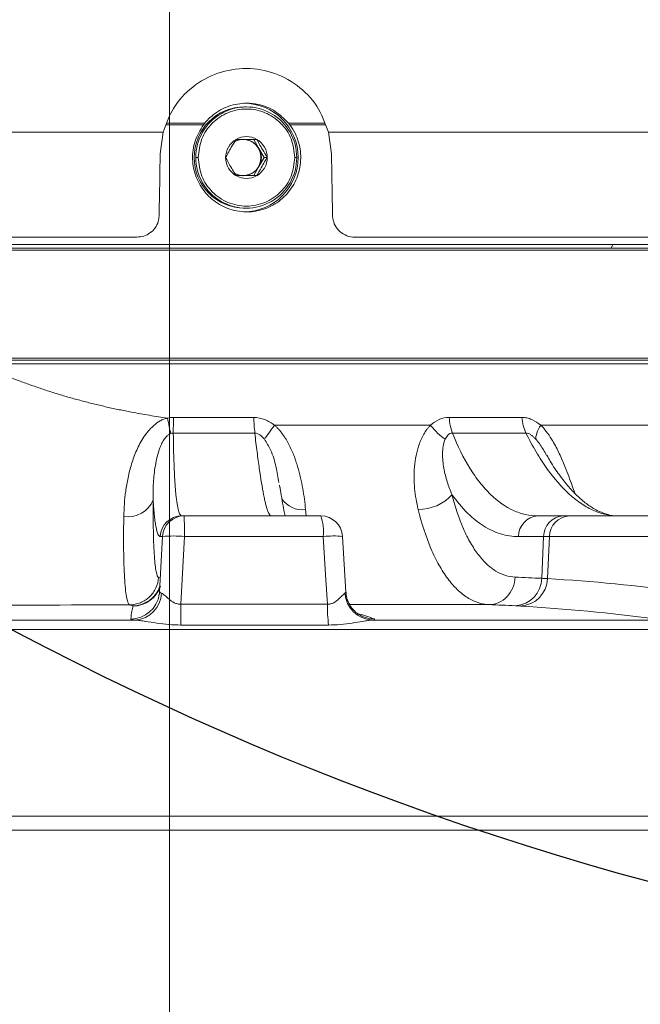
# Model space of a CAD drawing. Header units: millimetres. Extents: x 0 to 16820, y 0 to 11880.
# Tile 11 of 120: x 2525 to 2611, y 6719 to 6855. Entities that reach past the tile are written whole.
import ezdxf

# ---------------------------------------------------------------- set-up
doc = ezdxf.new("R2010")
doc.units = ezdxf.units.MM
doc.header["$LTSCALE"] = 20
doc.linetypes.add('CENTERX2', pattern=[20.32, 12.7, -2.54, 2.54, -2.54])
doc.styles.add('SLDTEXTSTYLE0', font='TXT', dxfattribs={"width": 0.605})
doc.dimstyles.new('SLDDIMSTYLE0', dxfattribs={"dimtxt": 140, "dimasz": 100, "dimexe": 0, "dimexo": 0.0625, "dimgap": 35, "dimtad": 1, "dimtoh": 1, "dimdec": 0, "dimrnd": 1e-09, "dimzin": 12, "dimdsep": 46, "dimtxsty": 'SLDTEXTSTYLE0', "dimsah": 1, "dimcen": 0.09, "dimadec": 0, "dimazin": 0, "dimtfac": 1, "dimtofl": 0, "dimtmove": 0, "dimatfit": 3, "dimfxl": 0, "dimfrac": 2, "dimtolj": 1, "dimtzin": 12, "dimarcsym": 0})
doc.dimstyles.new('SLDDIMSTYLE1', dxfattribs={"dimtxt": 140, "dimasz": 100, "dimexe": 0, "dimexo": 0.0625, "dimgap": 35, "dimtad": 1, "dimtoh": 1, "dimdec": 1, "dimrnd": 1e-09, "dimzin": 12, "dimdsep": 46, "dimtxsty": 'SLDTEXTSTYLE0', "dimsah": 1, "dimcen": 0.09, "dimadec": 0, "dimazin": 0, "dimtfac": 1, "dimtofl": 0, "dimtmove": 0, "dimatfit": 3, "dimfxl": 0, "dimfrac": 2, "dimtolj": 1, "dimtzin": 12, "dimarcsym": 0})

# ---------------------------------------------------------------- blocks, each defined once
blk = doc.blocks.new('*D7')
at = {"color": 7, "linetype": 'Continuous', "lineweight": 0}
for p, q in [((4596.6, 7139.47), (4596.6, 4493.51)), ((2545.78, 6319.22), (2545.78, 4493.51)), ((4596.6, 4523.51), (2545.78, 4523.51))]:
    blk.add_line(p, q, dxfattribs=at)
for points in [[(2545.78, 4523.51), (2645.78, 4508.51), (2645.78, 4538.51)], [(4596.6, 4523.51), (4496.6, 4538.51), (4496.6, 4508.51)]]:
    blk.add_solid(points, dxfattribs=at)
at = {"color": 7, "linetype": 'Continuous', "lineweight": 0, "insert": (3357.32, 4703.98), "char_height": 140, "attachment_point": 1, "style": 'SLDTEXTSTYLE0'}
blk.add_mtext('2051', dxfattribs=at)
blk = doc.blocks.new('*D8')
at = {"color": 7, "linetype": 'Continuous', "lineweight": 0}
for p, q in [((3138.67, 7139.47), (3138.67, 4774.47)), ((2545.78, 6319.22), (2545.78, 4774.47)), ((3138.67, 4804.47), (2545.78, 4804.47))]:
    blk.add_line(p, q, dxfattribs=at)
for points in [[(2545.78, 4804.47), (2645.78, 4789.47), (2645.78, 4819.47)], [(3138.67, 4804.47), (3038.67, 4819.47), (3038.67, 4789.47)]]:
    blk.add_solid(points, dxfattribs=at)
at = {"color": 7, "linetype": 'Continuous', "lineweight": 0, "insert": (2681.89, 4984.94), "char_height": 140, "attachment_point": 1, "style": 'SLDTEXTSTYLE0'}
blk.add_mtext('593', dxfattribs=at)
blk = doc.blocks.new('*D9')
at = {"color": 7, "linetype": 'Continuous', "lineweight": 0}
for p, q in [((844.96, 7139.47), (844.96, 4493.51)), ((2545.78, 6319.22), (2545.78, 4493.51)), ((844.96, 4523.51), (2545.78, 4523.51))]:
    blk.add_line(p, q, dxfattribs=at)
for points in [[(844.96, 4523.51), (944.96, 4508.51), (944.96, 4538.51)], [(2545.78, 4523.51), (2445.78, 4538.51), (2445.78, 4508.51)]]:
    blk.add_solid(points, dxfattribs=at)
at = {"color": 7, "linetype": 'Continuous', "lineweight": 0, "insert": (1481.5, 4703.98), "char_height": 140, "attachment_point": 1, "style": 'SLDTEXTSTYLE0'}
blk.add_mtext('1701', dxfattribs=at)
blk = doc.blocks.new('*D10')
at = {"color": 7, "linetype": 'Continuous', "lineweight": 0}
for p, q in [((1517.78, 7139.47), (1517.78, 4774.47)), ((2545.78, 6319.22), (2545.78, 4774.47)), ((1517.78, 4804.47), (2545.78, 4804.47))]:
    blk.add_line(p, q, dxfattribs=at)
for points in [[(1517.78, 4804.47), (1617.78, 4789.47), (1617.78, 4819.47)], [(2545.78, 4804.47), (2445.78, 4819.47), (2445.78, 4789.47)]]:
    blk.add_solid(points, dxfattribs=at)
at = {"color": 7, "linetype": 'Continuous', "lineweight": 0, "insert": (1817.9, 4984.94), "char_height": 140, "attachment_point": 1, "style": 'SLDTEXTSTYLE0'}
blk.add_mtext('1028', dxfattribs=at)

msp = doc.modelspace()

# ---------------------------------------------------------------- linework, layer by layer
at = {"color": 7, "linetype": 'CENTERX2', "lineweight": 0}
msp.add_line((2545.78, 6893.17), (2545.78, 5823.01), dxfattribs=at)
at = {"color": 7, "linetype": 'Continuous', "lineweight": 0}
for p, q in [((2556.39, 6842.97), (2556.15, 6842.97)), ((2545.31, 6840.47), (2550.47, 6840.47)), ((2550.64, 6840.72), (2545.42, 6840.72)), ((2550.64, 6840.72), (2550.47, 6840.47)), ((2567.21, 6840.72), (2562.21, 6840.72)), ((2562.42, 6840.47), (2562.21, 6840.72)), ((2562.42, 6840.47), (2567.33, 6840.47)), ((2402.8, 6839.47), (2544.91, 6839.47)), ((2544.91, 6839.47), (2544.49, 6836.47)), ((2567.75, 6839.47), (2688.78, 6839.47)), ((2568.17, 6836.47), (2567.75, 6839.47)), ((2557.42, 6838.47), (2558.14, 6837.22)), ((2558.86, 6835.97), (2558.14, 6837.22)), ((2558.14, 6834.72), (2557.42, 6833.47)), ((2558.14, 6834.72), (2558.86, 6835.97)), ((2559.29, 6835.97), (2558.86, 6835.97)), ((2556.15, 6828.97), (2556.39, 6828.97)), ((2541.27, 6824.97), (2408.2, 6824.97)), ((2423.28, 6823.97), (2607.03, 6823.97)), ((2684.04, 6824.97), (2571.39, 6824.97)), ((2607.03, 6823.97), (2668.28, 6823.97)), ((2423.28, 6823.17), (2668.28, 6823.17)), ((2423.58, 6823.47), (2667.98, 6823.47)), ((2423.28, 6808.27), (2668.28, 6808.27)), ((2439.96, 6807.97), (2667.98, 6807.97)), ((2518.72, 6807.47), (2641.31, 6807.47)), ((2561.02, 6790.41), (2560.97, 6790.73)), ((2547.81, 6786.47), (2547.48, 6786.47)), ((2566.7, 6786.47), (2547.81, 6786.47)), ((2600.17, 6786.47), (2596.68, 6786.47)), ((2601.04, 6786.47), (2600.17, 6786.47)), ((2619.65, 6786.47), (2601.04, 6786.47)), ((2570.14, 6775.96), (2569.69, 6783.64)), ((2544.41, 6776.02), (2544.38, 6775.65)), ((2573.78, 6772.09), (2614.62, 6772.09))]:
    msp.add_line(p, q, dxfattribs=at)
at = {"color": 8, "linetype": 'Continuous', "lineweight": 0}
for p, q in [((2549.74, 6835.97), (2549.42, 6835.97)), ((2563.36, 6835.97), (2563.09, 6835.97)), ((2607.03, 6823.97), (2606.78, 6823.47)), ((2564.58, 6787.36), (2564.67, 6786.47)), ((2544.49, 6783.62), (2544.81, 6783.62)), ((2547.34, 6774.28), (2547.84, 6783.62)), ((2547.84, 6783.62), (2567.03, 6783.62)), ((2593.99, 6783.62), (2597.47, 6783.62)), ((2597.2, 6777.85), (2597.47, 6783.62)), ((2597.47, 6783.62), (2598.27, 6783.62)), ((2597.99, 6777.81), (2598.27, 6783.62)), ((2598.27, 6783.62), (2616.88, 6783.62)), ((2544.27, 6777.98), (2544.51, 6777.9)), ((2547.34, 6774.28), (2567.59, 6774.28)), ((2481.59, 6772.09), (2541.06, 6772.09)), ((2567.76, 6771.4), (2547.35, 6771.4)), ((2732.05, 6770.77), (2480.81, 6770.77)), ((2490.31, 6745.01), (2743.62, 6745.01)), ((2744.21, 6743.05), (2490.14, 6743.05))]:
    msp.add_line(p, q, dxfattribs=at)
at = {"color": 8, "linetype": 'Continuous', "lineweight": 0, "flags": 128}
for points in [[(2546.33, 6800.06), (2546.32, 6799.76), (2546.32, 6799.46), (2546.32, 6799.17), (2546.32, 6798.89), (2546.31, 6798.62), (2546.31, 6798.37), (2546.31, 6798.13), (2546.31, 6797.9)], [(2567.03, 6783.62), (2567.39, 6777.64), (2567.59, 6774.28)], [(2572.6, 6772.51), (2573.3, 6772.31), (2574.05, 6772.24)]]:
    msp.add_lwpolyline(points, dxfattribs=at)
at = {"color": 7, "linetype": 'Continuous', "lineweight": 0, "flags": 128}
msp.add_lwpolyline([(2544.81, 6783.62), (2544.45, 6776.81), (2544.41, 6776.02)], dxfattribs=at)
at = {"color": 7, "linetype": 'Continuous', "lineweight": 30}
for centre, radius, start, end in [((2720.78, 7139.47), 1875.82, 300, 180), ((2720.78, 7139.47), 417.89, 212.4693, 92.4693), ((3170.78, 6360.04), 975.82, 145.3311, 300)]:
    msp.add_arc(centre, radius, start, end, dxfattribs=at)
at = {"color": 7, "linetype": 'Continuous', "lineweight": 0}
for centre, radius, start, end in [((2556.17, 6835.98), 6.99, 90.1256, 180.0929), ((2556.39, 6835.99), 6.97, 359.8364, 180.1636), ((2556.05, 6835.97), 7.5, 270.1661, 89.8339), ((2556.42, 6835.99), 2.87, 59.8931, 120.1069), ((2556.43, 6835.97), 2.89, 120.148, 180.041), ((2555.98, 6835.98), 2.48, 90.0076, 120.169), ((2555.92, 6835.97), 2.5, 359.891, 89.8906), ((2555.98, 6835.98), 2.49, 29.852, 89.9586), ((2556.4, 6835.97), 2.89, 359.959, 59.852), ((2555.96, 6835.97), 2.51, 330.1066, 29.8934), ((2556.17, 6835.95), 6.98, 179.8748, 269.9067), ((2556.39, 6835.95), 6.97, 179.8364, 0.1636), ((2556.43, 6835.96), 2.89, 179.959, 239.852), ((2555.92, 6835.96), 2.5, 270.1094, 0.109), ((2555.98, 6835.95), 2.49, 270.0414, 330.148), ((2556.4, 6835.96), 2.89, 300.148, 0.041), ((2555.98, 6835.95), 2.48, 239.5109, 269.9908), ((2556.42, 6835.95), 2.87, 239.8931, 300.1069), ((2547.81, 6783.47), 3, 90.0003, 177.0003), ((2566.7, 6783.47), 3, 3.3596, 90)]:
    msp.add_arc(centre, radius, start, end, dxfattribs=at)
at = {"color": 8, "linetype": 'Continuous', "lineweight": 0}
for centre, radius, start, end in [((2580.39, 6800.49), 22.96, 181.0719, 186.4814), ((2591.83, 6800.45), 7.41, 182.9599, 200.071), ((2600.58, 6800.49), 6.12, 183.9238, 204.9344), ((2540.07, 6790.07), 3.72, 260.7594, 337.9528), ((2564.11, 6790.7), 3.38, 213.4854, 277.976), ((2580.23, 6793.55), 6.18, 269.1438, 317.9164), ((2547.48, 6783.47), 3, 90.0498, 177.057), ((2483.04, 6784.31), 64.8, 359.3931, 1.9071), ((2560.5, 6784.3), 6.56, 354.0886, 19.2753), ((2596.83, 6783.63), 2.84, 93.0081, 180.1025), ((2600.31, 6783.63), 2.84, 93.0081, 180.1025), ((2601.15, 6783.59), 2.88, 92.1493, 179.2826), ((2546.33, 6769.36), 14.34, 83.9402, 96.0598), ((2568.45, 6771.25), 12.45, 84.2411, 96.5114), ((2593.37, 6777.89), 3.83, 273.1815, 359.4403), ((2594.11, 6777.9), 3.88, 272.2396, 358.6946), ((2540.68, 6778.06), 4, 270.1564, 341.0167), ((2540.73, 6778.02), 4, 270.0346, 342.0349), ((2540.42, 6776.23), 4, 270.0272, 351.5682), ((2540.78, 6775.98), 3.9, 274.0769, 357.442), ((2573.97, 6776.05), 3.96, 183.5287, 267.3034), ((2877.06, 6774.2), 329.71, 179.9849, 180.4849), ((2591.31, 6774.2), 23.72, 179.7993, 186.7669)]:
    msp.add_arc(centre, radius, start, end, dxfattribs=at)
at = {"color": 7, "linetype": 'Continuous', "lineweight": 0}
for points, knots in [([(2567.75, 6839.47), (2567.29, 6840.71), (2566.36, 6843.21), (2563.51, 6846.1), (2559.93, 6847.94), (2555.9, 6848.48), (2551.92, 6847.65), (2548.47, 6845.55), (2546.03, 6842.68), (2545.25, 6840.44), (2544.91, 6839.47)], [0, 0, 0, 0, 0.127987, 0.255944, 0.384806, 0.514222, 0.643348, 0.771875, 0.9, 1, 1, 1, 1]), ([(2562.21, 6840.72), (2561.61, 6841.32), (2560.43, 6842.52), (2558.32, 6843.32), (2556.13, 6843.56), (2553.92, 6843.17), (2551.94, 6842.11), (2551, 6841.1), (2550.64, 6840.72)], [0, 0, 0, 0, 0.190535, 0.381076, 0.499998, 0.690234, 0.880461, 1, 1, 1, 1]), ([(2550.47, 6840.47), (2550.03, 6839.74), (2549.15, 6838.29), (2548.84, 6835.73), (2549.33, 6833.22), (2550.65, 6831.01), (2552.61, 6829.37), (2554.67, 6828.59), (2556.82, 6828.38), (2558.98, 6828.75), (2561.2, 6829.99), (2562.9, 6831.91), (2563.87, 6834.28), (2564, 6836.84), (2563.41, 6838.97), (2562.69, 6840.07), (2562.42, 6840.47)], [0, 0, 0, 0, 0.076105, 0.152214, 0.228236, 0.30427, 0.380429, 0.456633, 0.5, 0.576062, 0.652121, 0.72827, 0.804477, 0.880587, 0.956595, 1, 1, 1, 1]), ([(2554.98, 6838.47), (2554.76, 6838.11), (2554.38, 6837.5), (2553.88, 6836.61), (2553.64, 6836.16), (2553.54, 6835.97)], [0, 0, 0, 0, 0.439139, 0.751385, 1, 1, 1, 1]), ([(2557.85, 6838.47), (2557.43, 6838.47), (2556.7, 6838.47), (2555.68, 6838.47), (2555.2, 6838.47), (2554.98, 6838.47)], [0, 0, 0, 0, 0.439139, 0.751385, 1, 1, 1, 1]), ([(2559.29, 6835.97), (2559.07, 6836.32), (2558.69, 6836.94), (2558.19, 6837.83), (2557.96, 6838.27), (2557.85, 6838.47)], [0, 0, 0, 0, 0.439139, 0.751385, 1, 1, 1, 1]), ([(2544.49, 6836.47), (2544.47, 6835.01), (2544.43, 6832.09), (2544.37, 6829.29), (2544.34, 6827.89)], [0, 0, 0, 0, 0.49795, 1, 1, 1, 1]), ([(2568.32, 6827.86), (2568.29, 6829.26), (2568.23, 6832.06), (2568.19, 6834.99), (2568.17, 6836.47)], [0, 0, 0, 0, 0.497865, 1, 1, 1, 1]), ([(2553.54, 6835.97), (2553.73, 6835.61), (2554.06, 6835), (2554.58, 6834.11), (2554.86, 6833.66), (2554.98, 6833.47)], [0, 0, 0, 0, 0.439139, 0.751385, 1, 1, 1, 1]), ([(2557.85, 6833.47), (2558.05, 6833.82), (2558.37, 6834.44), (2558.9, 6835.33), (2559.17, 6835.77), (2559.29, 6835.97)], [0, 0, 0, 0, 0.4391393, 0.7513851, 1, 1, 1, 1]), ([(2554.98, 6833.47), (2555.38, 6833.47), (2556.05, 6833.47), (2557.09, 6833.47), (2557.62, 6833.47), (2557.85, 6833.47)], [0, 0, 0, 0, 0.439139, 0.751385, 1, 1, 1, 1]), ([(2541.27, 6824.97), (2541.6, 6825), (2542.26, 6825.06), (2543.13, 6825.52), (2543.83, 6826.22), (2544.26, 6827.05), (2544.31, 6827.64), (2544.34, 6827.89)], [0, 0, 0, 0, 0.199501, 0.39859, 0.608388, 0.834384, 1, 1, 1, 1]), ([(2568.32, 6827.86), (2568.37, 6827.51), (2568.47, 6826.8), (2569.09, 6825.89), (2569.98, 6825.22), (2570.83, 6824.98), (2571.3, 6824.97), (2571.39, 6824.97)], [0, 0, 0, 0, 0.23357, 0.466709, 0.710164, 0.947373, 1, 1, 1, 1]), ([(2607.75, 6786.5), (2607.56, 6786.5), (2607.01, 6786.47), (2606.07, 6786.71), (2604.85, 6787.2), (2603.58, 6787.98), (2602.25, 6789.08), (2600.94, 6790.44), (2599.65, 6792.09), (2598.63, 6793.56), (2598.07, 6794.57), (2597.92, 6794.85)], [0, 0, 0, 0, 0.066287, 0.198824, 0.322767, 0.455262, 0.5821, 0.705744, 0.828958, 0.952459, 1, 1, 1, 1]), ([(2561.76, 6786.47), (2561.71, 6786.72), (2561.57, 6787.3), (2561.34, 6788.57), (2561.16, 6789.64), (2561.06, 6790.34), (2561.05, 6790.41)], [0, 0, 0, 0, 0.259921, 0.603604, 0.960715, 1, 1, 1, 1]), ([(2572.6, 6772.52), (2572.52, 6772.55), (2572.24, 6772.66), (2571.67, 6773.01), (2571.04, 6773.6), (2570.52, 6774.41), (2570.2, 6775.23), (2570.19, 6775.77), (2570.18, 6775.96)], [0, 0, 0, 0, 0.071003, 0.246019, 0.434354, 0.645894, 0.872822, 1, 1, 1, 1])]:
    msp.add_open_spline(points, degree=3, knots=knots, dxfattribs=at)
at = {"color": 8, "linetype": 'Continuous', "lineweight": 0}
for points in [[(2563.09, 6835.97), (2562.99, 6836.84), (2562.79, 6838.6), (2561.25, 6840.83), (2559.04, 6842.32), (2556.42, 6842.84), (2553.79, 6842.32), (2551.59, 6840.83), (2550.04, 6838.6), (2549.84, 6836.84), (2549.74, 6835.97)], [(2549.74, 6835.97), (2549.84, 6835.09), (2550.04, 6833.34), (2551.59, 6831.1), (2553.79, 6829.61), (2556.42, 6829.09), (2559.04, 6829.61), (2561.25, 6831.1), (2562.79, 6833.34), (2562.99, 6835.09), (2563.09, 6835.97)], [(2545.51, 6799.99), (2545.78, 6800.04), (2546.05, 6800.07), (2546.33, 6800.06)], [(2546.33, 6800.06), (2550.04, 6800.03), (2553.74, 6800.04), (2557.43, 6800.06)], [(2584.43, 6800.07), (2587.87, 6800.07), (2591.22, 6800.07), (2594.47, 6800.07)], [(2560.29, 6799), (2567.66, 6799), (2574.9, 6799), (2581.84, 6799)], [(2597.06, 6799), (2603.44, 6799), (2609.39, 6799), (2614.77, 6799)], [(2546.31, 6797.9), (2546.18, 6797.9), (2546.06, 6797.88), (2545.95, 6797.84)], [(2557.57, 6797.89), (2553.83, 6797.88), (2550.08, 6797.86), (2546.31, 6797.9)], [(2595.03, 6797.91), (2591.74, 6797.91), (2588.35, 6797.91), (2584.87, 6797.91)], [(2593.54, 6778.01), (2594.76, 6777.96), (2595.98, 6777.91), (2597.2, 6777.85)], [(2597.2, 6777.85), (2597.48, 6777.84), (2597.75, 6777.82), (2597.99, 6777.81)], [(2597.99, 6777.81), (2604.23, 6777.44), (2610.45, 6776.84), (2616.67, 6776.02)], [(2514.49, 6774.09), (2523.11, 6774.14), (2531.71, 6774.17), (2540.28, 6774.19)], [(2540.69, 6774.06), (2540.55, 6774.11), (2540.42, 6774.15), (2540.28, 6774.19)], [(2540.42, 6772.24), (2540.54, 6773.06), (2540.64, 6773.65), (2540.73, 6774.02)], [(2540.73, 6774.02), (2540.74, 6774.04), (2540.72, 6774.05), (2540.69, 6774.06)], [(2593.58, 6774.06), (2592.36, 6774.12), (2591.15, 6774.17), (2589.93, 6774.22)], [(2594.26, 6774.02), (2594.05, 6774.04), (2593.82, 6774.05), (2593.58, 6774.06)], [(2612.9, 6772.24), (2606.7, 6773.06), (2600.49, 6773.65), (2594.26, 6774.02)]]:
    msp.add_open_spline(points, degree=3, dxfattribs=at)
for points, knots in [([(2522.61, 6806.07), (2522.87, 6805.97), (2523.39, 6805.76), (2524.16, 6805.45), (2524.94, 6805.15), (2525.73, 6804.86), (2526.52, 6804.57), (2527.31, 6804.3), (2528.11, 6804.03), (2528.91, 6803.76), (2529.72, 6803.5), (2530.53, 6803.25), (2531.34, 6803.01), (2532.16, 6802.77), (2532.98, 6802.55), (2533.81, 6802.32), (2534.64, 6802.11), (2535.47, 6801.9), (2536.3, 6801.7), (2537.14, 6801.51), (2537.98, 6801.32), (2538.83, 6801.14), (2539.68, 6800.97), (2540.66, 6800.78), (2541.77, 6800.58), (2543.01, 6800.36), (2544.26, 6800.17), (2545.09, 6800.05), (2545.51, 6799.99)], [0, 0, 0, 0, 0.035937, 0.071857, 0.107764, 0.143659, 0.179544, 0.215423, 0.251297, 0.287169, 0.323042, 0.358917, 0.394797, 0.430685, 0.466582, 0.502492, 0.538416, 0.574357, 0.610317, 0.646298, 0.682303, 0.718335, 0.754394, 0.790484, 0.842812, 0.895169, 0.947563, 1, 1, 1, 1]), ([(2539.47, 6786.4), (2539.49, 6787.53), (2539.57, 6788.7), (2539.82, 6790.51), (2539.92, 6791.12), (2540.12, 6792.06), (2540.19, 6792.37), (2540.36, 6793.01), (2540.45, 6793.33), (2540.74, 6794.28), (2540.97, 6794.92), (2541.39, 6795.86), (2541.54, 6796.17), (2541.87, 6796.78), (2542.04, 6797.08), (2542.43, 6797.66), (2542.64, 6797.94), (2542.98, 6798.35), (2543.1, 6798.48), (2543.35, 6798.73), (2543.48, 6798.86), (2543.89, 6799.21), (2544.18, 6799.42), (2544.66, 6799.68), (2544.82, 6799.76), (2545.07, 6799.86), (2545.16, 6799.89), (2545.29, 6799.93), (2545.33, 6799.94), (2545.42, 6799.97), (2545.47, 6799.98), (2545.51, 6799.99)], [0, 0, 0, 0, 0.25, 0.25, 0.375, 0.375, 0.4375, 0.4375, 0.5, 0.5, 0.625, 0.625, 0.6875, 0.6875, 0.75, 0.75, 0.8125, 0.8125, 0.84375, 0.84375, 0.875, 0.875, 0.9375, 0.9375, 0.96875, 0.96875, 0.984375, 0.984375, 0.992187, 0.992187, 1, 1, 1, 1]), ([(2545.51, 6799.99), (2545.59, 6799.58), (2545.67, 6799.19), (2545.81, 6798.46), (2545.88, 6798.13), (2545.95, 6797.84)], [0, 0, 0, 0, 0.5, 0.5, 1, 1, 1, 1]), ([(2557.43, 6800.06), (2557.95, 6800.06), (2558.45, 6799.96), (2559.43, 6799.58), (2559.88, 6799.32), (2560.29, 6799)], [0, 0, 0, 0, 0.5, 0.5, 1, 1, 1, 1]), ([(2581.84, 6799), (2582.2, 6799.32), (2582.6, 6799.59), (2583.48, 6799.97), (2583.95, 6800.07), (2584.43, 6800.07)], [0, 0, 0, 0, 0.5, 0.5, 1, 1, 1, 1]), ([(2594.47, 6800.07), (2594.7, 6800.07), (2594.93, 6800.05), (2595.38, 6799.95), (2595.61, 6799.88), (2596.27, 6799.59), (2596.67, 6799.32), (2597.06, 6799)], [0, 0, 0, 0, 0.25, 0.25, 0.5, 0.5, 1, 1, 1, 1]), ([(2560.29, 6799), (2560.01, 6798.61), (2559.74, 6798.24), (2559.26, 6797.58), (2559.05, 6797.29), (2558.89, 6797.06)], [0, 0, 0, 0, 0.5, 0.5, 1, 1, 1, 1]), ([(2560.29, 6799), (2560.35, 6798.96), (2560.4, 6798.91), (2560.5, 6798.81), (2560.55, 6798.76), (2560.7, 6798.61), (2560.8, 6798.51), (2561.08, 6798.2), (2561.25, 6797.98), (2561.58, 6797.52), (2561.74, 6797.29), (2562.03, 6796.81), (2562.16, 6796.56), (2562.54, 6795.82), (2562.77, 6795.32), (2563.16, 6794.3), (2563.33, 6793.79), (2563.79, 6792.24), (2564.01, 6791.23), (2564.27, 6789.75), (2564.35, 6789.26), (2564.48, 6788.3), (2564.53, 6787.82), (2564.58, 6787.36)], [0, 0, 0, 0, 0.015625, 0.015625, 0.03125, 0.03125, 0.0625, 0.0625, 0.125, 0.125, 0.1875, 0.1875, 0.25, 0.25, 0.375, 0.375, 0.5, 0.5, 0.75, 0.75, 0.875, 0.875, 1, 1, 1, 1]), ([(2580.14, 6787.37), (2579.91, 6788.3), (2579.74, 6789.26), (2579.56, 6791.23), (2579.54, 6792.23), (2579.67, 6793.77), (2579.74, 6794.29), (2579.95, 6795.31), (2580.08, 6795.81), (2580.34, 6796.56), (2580.44, 6796.8), (2580.66, 6797.28), (2580.77, 6797.51), (2581.03, 6797.97), (2581.17, 6798.19), (2581.41, 6798.51), (2581.49, 6798.61), (2581.62, 6798.76), (2581.66, 6798.81), (2581.75, 6798.91), (2581.79, 6798.96), (2581.84, 6799)], [0, 0, 0, 0, 0.25, 0.25, 0.5, 0.5, 0.625, 0.625, 0.75, 0.75, 0.8125, 0.8125, 0.875, 0.875, 0.9375, 0.9375, 0.96875, 0.96875, 0.984375, 0.984375, 1, 1, 1, 1]), ([(2583.87, 6797.07), (2583.53, 6797.29), (2583.17, 6797.58), (2582.48, 6798.24), (2582.14, 6798.62), (2581.84, 6799)], [0, 0, 0, 0, 0.5, 0.5, 1, 1, 1, 1]), ([(2596.37, 6797.07), (2596.37, 6797.29), (2596.43, 6797.58), (2596.66, 6798.24), (2596.83, 6798.62), (2597.06, 6799)], [0, 0, 0, 0, 0.5, 0.5, 1, 1, 1, 1]), ([(2597.06, 6799), (2597.06, 6799), (2597.11, 6798.95), (2597.75, 6798.32), (2598.67, 6797), (2599.66, 6795.08), (2600.55, 6792.99), (2601.24, 6791.14), (2601.65, 6789.95), (2601.77, 6789.63)], [0, 0, 0, 0, 0.000006, 0.022008, 0.259429, 0.439553, 0.619969, 0.896109, 1, 1, 1, 1]), ([(2545.95, 6797.84), (2545.82, 6797.8), (2545.71, 6797.73), (2545.5, 6797.58), (2545.41, 6797.5), (2545.16, 6797.23), (2545.02, 6797.03), (2544.78, 6796.62), (2544.68, 6796.42), (2544.5, 6796), (2544.42, 6795.79), (2544.21, 6795.16), (2544.1, 6794.74), (2543.91, 6793.91), (2543.84, 6793.5), (2543.65, 6792.29), (2543.58, 6791.52), (2543.51, 6790.04), (2543.5, 6789.34), (2543.52, 6788.68)], [0, 0, 0, 0, 0.03125, 0.03125, 0.0625, 0.0625, 0.125, 0.125, 0.1875, 0.1875, 0.25, 0.25, 0.375, 0.375, 0.5, 0.5, 0.75, 0.75, 1, 1, 1, 1]), ([(2547.48, 6786.47), (2547.39, 6786.47), (2547.31, 6786.53), (2547.16, 6786.78), (2547.09, 6786.97), (2546.88, 6787.73), (2546.77, 6788.47), (2546.64, 6789.69), (2546.62, 6789.95), (2546.57, 6790.5), (2546.55, 6790.79), (2546.49, 6791.7), (2546.46, 6792.36), (2546.37, 6794.48), (2546.33, 6796.09), (2546.31, 6797.9)], [0, 0, 0, 0, 0.125, 0.125, 0.25, 0.25, 0.5, 0.5, 0.5625, 0.5625, 0.625, 0.625, 0.75, 0.75, 1, 1, 1, 1]), ([(2558.89, 6797.06), (2558.81, 6797.16), (2558.72, 6797.26), (2558.54, 6797.45), (2558.44, 6797.54), (2558.22, 6797.7), (2558.1, 6797.77), (2557.84, 6797.87), (2557.71, 6797.9), (2557.57, 6797.89)], [0, 0, 0, 0, 0.25, 0.25, 0.5, 0.5, 0.75, 0.75, 1, 1, 1, 1]), ([(2557.57, 6797.89), (2557.67, 6796.98), (2557.78, 6796.12), (2557.93, 6794.9), (2557.98, 6794.5), (2558.09, 6793.74), (2558.14, 6793.37), (2558.39, 6791.6), (2558.59, 6790.4), (2558.83, 6789.18), (2558.88, 6788.95), (2558.97, 6788.51), (2559.02, 6788.31), (2559.15, 6787.76), (2559.24, 6787.46), (2559.5, 6786.72), (2559.66, 6786.47), (2559.81, 6786.47)], [0, 0, 0, 0, 0.125, 0.125, 0.1875, 0.1875, 0.25, 0.25, 0.5, 0.5, 0.5625, 0.5625, 0.625, 0.625, 0.75, 0.75, 1, 1, 1, 1]), ([(2560.9, 6791.07), (2560.78, 6791.79), (2560.55, 6793.2), (2559.96, 6795.34), (2559.19, 6796.58), (2558.89, 6797.06)], [0, 0, 0, 0, 0.387044, 0.760886, 1, 1, 1, 1]), ([(2583.87, 6797.07), (2583.73, 6796.75), (2583.65, 6796.42), (2583.54, 6795.74), (2583.51, 6795.4), (2583.5, 6794.38), (2583.57, 6793.71), (2583.8, 6792.41), (2583.96, 6791.78), (2584.34, 6790.56), (2584.56, 6789.97), (2584.81, 6789.41)], [0, 0, 0, 0, 0.125, 0.125, 0.25, 0.25, 0.5, 0.5, 0.75, 0.75, 1, 1, 1, 1]), ([(2584.87, 6797.91), (2584.74, 6797.91), (2584.62, 6797.88), (2584.41, 6797.78), (2584.32, 6797.71), (2584.08, 6797.46), (2583.97, 6797.27), (2583.88, 6797.07)], [0, 0, 0, 0, 0.25, 0.25, 0.5, 0.5, 1, 1, 1, 1]), ([(2596.68, 6786.47), (2596.11, 6786.47), (2595.53, 6786.53), (2594.4, 6786.78), (2593.84, 6786.97), (2592.19, 6787.73), (2591.14, 6788.47), (2589.88, 6789.69), (2589.63, 6789.95), (2589.13, 6790.5), (2588.89, 6790.79), (2588.17, 6791.7), (2587.72, 6792.36), (2586.4, 6794.48), (2585.6, 6796.09), (2584.87, 6797.91)], [0, 0, 0, 0, 0.125, 0.125, 0.25, 0.25, 0.5, 0.5, 0.5625, 0.5625, 0.625, 0.625, 0.75, 0.75, 1, 1, 1, 1]), ([(2595.03, 6797.91), (2595.48, 6797), (2595.95, 6796.14), (2596.67, 6794.91), (2596.91, 6794.51), (2597.41, 6793.75), (2597.66, 6793.38), (2598.92, 6791.61), (2599.97, 6790.41), (2601.34, 6789.18), (2601.62, 6788.95), (2602.17, 6788.52), (2602.45, 6788.32), (2603.29, 6787.76), (2603.84, 6787.46), (2605.53, 6786.72), (2606.65, 6786.47), (2607.79, 6786.47)], [0, 0, 0, 0, 0.125, 0.125, 0.1875, 0.1875, 0.25, 0.25, 0.5, 0.5, 0.5625, 0.5625, 0.625, 0.625, 0.75, 0.75, 1, 1, 1, 1]), ([(2596.37, 6797.07), (2596.28, 6797.17), (2596.18, 6797.27), (2595.98, 6797.46), (2595.87, 6797.55), (2595.65, 6797.71), (2595.53, 6797.78), (2595.28, 6797.88), (2595.15, 6797.91), (2595.03, 6797.91)], [0, 0, 0, 0, 0.25, 0.25, 0.5, 0.5, 0.75, 0.75, 1, 1, 1, 1]), ([(2597.88, 6794.83), (2597.74, 6795.08), (2597.36, 6795.79), (2596.82, 6796.56), (2596.41, 6797.03), (2596.37, 6797.07)], [0, 0, 0, 0, 0.333989, 0.947999, 1, 1, 1, 1]), ([(2543.52, 6788.68), (2543.51, 6787.86), (2543.51, 6787.09), (2543.53, 6785.61), (2543.54, 6784.92), (2543.58, 6782.95), (2543.63, 6781.84), (2543.72, 6780.46), (2543.76, 6780.05), (2543.84, 6779.33), (2543.89, 6779.03), (2544.03, 6778.29), (2544.14, 6778.02), (2544.27, 6777.98)], [0, 0, 0, 0, 0.125, 0.125, 0.25, 0.25, 0.5, 0.5, 0.625, 0.625, 0.75, 0.75, 1, 1, 1, 1]), ([(2543.52, 6788.68), (2543.57, 6787.85), (2543.63, 6787.13), (2543.73, 6786.18), (2543.76, 6785.88), (2543.84, 6785.35), (2543.88, 6785.11), (2544, 6784.48), (2544.09, 6784.16), (2544.28, 6783.73), (2544.38, 6783.62), (2544.49, 6783.62)], [0, 0, 0, 0, 0.25, 0.25, 0.375, 0.375, 0.5, 0.5, 0.75, 0.75, 1, 1, 1, 1]), ([(2584.81, 6789.41), (2585.25, 6787.67), (2585.77, 6786.1), (2586.54, 6784.36), (2586.7, 6784.02), (2587.03, 6783.37), (2587.19, 6783.05), (2587.71, 6782.16), (2588.07, 6781.61), (2588.82, 6780.63), (2589.22, 6780.2), (2589.83, 6779.62), (2590.04, 6779.45), (2590.46, 6779.12), (2590.67, 6778.98), (2591.74, 6778.33), (2592.63, 6778.04), (2593.54, 6778.01)], [0, 0, 0, 0, 0.25, 0.25, 0.3125, 0.3125, 0.375, 0.375, 0.5, 0.5, 0.625, 0.625, 0.6875, 0.6875, 0.75, 0.75, 1, 1, 1, 1]), ([(2584.81, 6789.41), (2585.48, 6788.47), (2586.18, 6787.64), (2587.27, 6786.55), (2587.64, 6786.22), (2588.4, 6785.61), (2588.78, 6785.33), (2589.94, 6784.6), (2590.73, 6784.24), (2592.34, 6783.75), (2593.16, 6783.62), (2593.99, 6783.62)], [0, 0, 0, 0, 0.25, 0.25, 0.375, 0.375, 0.5, 0.5, 0.75, 0.75, 1, 1, 1, 1]), ([(2589.93, 6774.22), (2589.87, 6774.22), (2589.8, 6774.22), (2589.67, 6774.23), (2589.48, 6774.25), (2589.29, 6774.28), (2588.91, 6774.35), (2588.66, 6774.41), (2587.92, 6774.66), (2587.43, 6774.89), (2586.71, 6775.34), (2586.47, 6775.51), (2586, 6775.88), (2585.77, 6776.08), (2585.08, 6776.74), (2584.64, 6777.25), (2583.8, 6778.38), (2583.4, 6779.01), (2582.82, 6780.04), (2582.63, 6780.4), (2582.26, 6781.15), (2582.08, 6781.55), (2581.22, 6783.56), (2580.63, 6785.37), (2580.14, 6787.37)], [0, 0, 0, 0, 0.015625, 0.015625, 0.03125, 0.0625, 0.0625, 0.125, 0.125, 0.25, 0.25, 0.3125, 0.3125, 0.375, 0.375, 0.5, 0.5, 0.625, 0.625, 0.6875, 0.6875, 0.75, 0.75, 1, 1, 1, 1]), ([(2540.28, 6774.19), (2540.27, 6774.19), (2540.26, 6774.2), (2540.24, 6774.21), (2540.22, 6774.22), (2540.19, 6774.25), (2540.13, 6774.32), (2540.1, 6774.38), (2540, 6774.6), (2539.94, 6774.82), (2539.82, 6775.38), (2539.77, 6775.73), (2539.67, 6776.55), (2539.63, 6777.02), (2539.52, 6778.59), (2539.48, 6779.86), (2539.44, 6782.11), (2539.44, 6782.9), (2539.44, 6784.58), (2539.45, 6785.47), (2539.47, 6786.4)], [0, 0, 0, 0, 0.015625, 0.015625, 0.03125, 0.0625, 0.0625, 0.125, 0.125, 0.25, 0.25, 0.375, 0.375, 0.5, 0.5, 0.75, 0.75, 0.875, 0.875, 1, 1, 1, 1]), ([(2540.28, 6774.19), (2540.79, 6774.19), (2541.29, 6774.29), (2542.23, 6774.67), (2542.66, 6774.94), (2543.39, 6775.64), (2543.69, 6776.06), (2544.12, 6776.98), (2544.24, 6777.48), (2544.27, 6777.98)], [0, 0, 0, 0, 0.25, 0.25, 0.5, 0.5, 0.75, 0.75, 1, 1, 1, 1]), ([(2593.54, 6778.01), (2593.52, 6777.5), (2593.4, 6777), (2593.01, 6776.09), (2592.74, 6775.67), (2592.08, 6774.97), (2591.69, 6774.69), (2590.84, 6774.32), (2590.38, 6774.22), (2589.93, 6774.22)], [0, 0, 0, 0, 0.25, 0.25, 0.5, 0.5, 0.75, 0.75, 1, 1, 1, 1]), ([(2544.41, 6776.02), (2544.41, 6775.98), (2544.43, 6775.94), (2544.52, 6775.87), (2544.59, 6775.83), (2544.68, 6775.8)], [0, 0, 0, 0, 0.5, 0.5, 1, 1, 1, 1]), ([(2544.68, 6775.8), (2544.74, 6775.78), (2544.81, 6775.74), (2544.97, 6775.62), (2545.05, 6775.56), (2545.32, 6775.33), (2545.51, 6775.15), (2545.94, 6774.8), (2546.17, 6774.62), (2546.57, 6774.42), (2546.72, 6774.36), (2547.02, 6774.29), (2547.18, 6774.27), (2547.34, 6774.28)], [0, 0, 0, 0, 0.125, 0.125, 0.25, 0.25, 0.5, 0.5, 0.75, 0.75, 0.875, 0.875, 1, 1, 1, 1]), ([(2567.59, 6774.28), (2567.75, 6774.27), (2567.9, 6774.29), (2568.2, 6774.36), (2568.34, 6774.42), (2568.72, 6774.62), (2568.94, 6774.8), (2569.33, 6775.15), (2569.49, 6775.33), (2569.72, 6775.55), (2569.79, 6775.62), (2569.91, 6775.73), (2569.97, 6775.78), (2570.01, 6775.8)], [0, 0, 0, 0, 0.125, 0.125, 0.25, 0.25, 0.5, 0.5, 0.75, 0.75, 0.875, 0.875, 1, 1, 1, 1]), ([(2570.01, 6775.8), (2570.04, 6775.82), (2570.13, 6775.86), (2570.12, 6775.92), (2570.11, 6775.96)], [0, 0, 0, 0, 0.3081227, 1, 1, 1, 1]), ([(2570.68, 6774.22), (2572.98, 6774.22), (2578.78, 6774.22), (2585.16, 6774.22), (2589.23, 6774.22), (2589.93, 6774.22)], [0, 0, 0, 0, 0.350826, 0.887694, 1, 1, 1, 1]), ([(2541.06, 6772.09), (2540.85, 6772.11), (2540.69, 6772.13), (2540.47, 6772.18), (2540.42, 6772.21), (2540.42, 6772.24)], [0, 0, 0, 0, 0.5, 0.5, 1, 1, 1, 1]), ([(2571.78, 6772.98), (2572.13, 6772.89), (2572.89, 6772.69), (2573.65, 6772.39), (2574.05, 6772.24)], [0, 0, 0, 0, 0.465467, 1, 1, 1, 1]), ([(2574.05, 6772.24), (2574.12, 6772.21), (2574.13, 6772.18), (2574.04, 6772.13), (2573.94, 6772.11), (2573.78, 6772.09)], [0, 0, 0, 0, 0.5, 0.5, 1, 1, 1, 1]), ([(2547.35, 6771.4), (2546.79, 6771.4), (2546.23, 6771.43), (2545.12, 6771.52), (2544.57, 6771.59), (2543.5, 6771.75), (2542.97, 6771.83), (2542.21, 6771.95), (2541.97, 6771.99), (2541.49, 6772.05), (2541.27, 6772.08), (2541.06, 6772.09)], [0, 0, 0, 0, 0.25, 0.25, 0.5, 0.5, 0.75, 0.75, 0.875, 0.875, 1, 1, 1, 1]), ([(2573.78, 6772.09), (2573.6, 6772.08), (2573.4, 6772.05), (2572.96, 6771.99), (2572.74, 6771.95), (2572.02, 6771.83), (2571.52, 6771.75), (2570.48, 6771.59), (2569.95, 6771.52), (2568.87, 6771.43), (2568.31, 6771.4), (2567.76, 6771.4)], [0, 0, 0, 0, 0.125, 0.125, 0.25, 0.25, 0.5, 0.5, 0.75, 0.75, 1, 1, 1, 1])]:
    msp.add_open_spline(points, degree=3, knots=knots, dxfattribs=at)

# ---------------------------------------------------------------- dimensions: what is measured, and where the dimension line sits
at = {"color": 7, "linetype": 'Continuous', "lineweight": 0}
for base, p1, dimstyle, picture, middle in [((2545.78, 4523.51), (844.96, 7139.47), 'SLDDIMSTYLE0', '*D9', (1695.37, 4523.51)), ((2545.78, 4804.47), (1517.78, 7139.47), 'SLDDIMSTYLE1', '*D10', (2031.78, 4804.47)), ((2545.78, 4523.51), (4596.6, 7139.47), 'SLDDIMSTYLE0', '*D7', (3571.19, 4523.51)), ((2545.78, 4804.47), (3138.67, 7139.47), 'SLDDIMSTYLE0', '*D8', (2842.23, 4804.47))]:
    dim = msp.add_linear_dim(base=base, p1=p1, p2=(2545.78, 6319.22), dimstyle=dimstyle, dxfattribs=at)
    dim.commit()
    dim.dimension.update_dxf_attribs({"geometry": picture, "text_midpoint": middle, "dimtype": 160})

doc.saveas('drawing.dxf')
